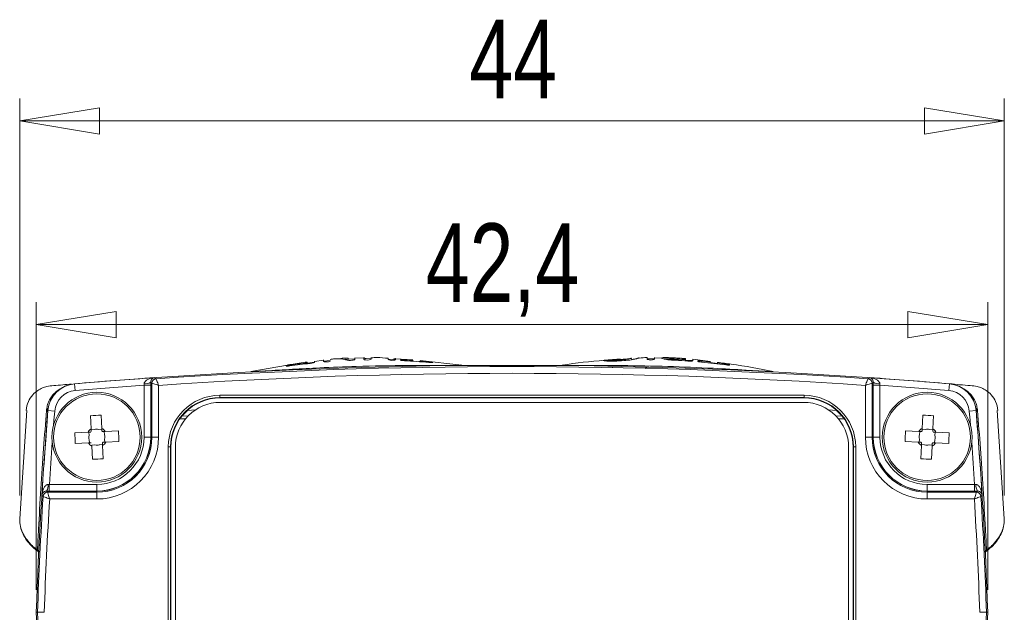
# Model space of a CAD drawing. Header units: millimetres. Extents: x 5 to 415, y 5 to 292.
# Tile 25 of 57: x 63 to 107, y 146 to 172. Entities that reach past the tile are written whole.
import ezdxf

# ---------------------------------------------------------------- set-up
doc = ezdxf.new("R2010")
doc.units = ezdxf.units.MM
doc.styles.add('SLDTEXTSTYLE1', font='TXT', dxfattribs={"width": 0.75})
doc.dimstyles.new('SLDDIMSTYLE1', dxfattribs={"dimtxt": 3.5, "dimasz": 3.556, "dimexe": 0, "dimexo": 0.0625, "dimgap": 0.875, "dimtad": 1, "dimdec": 0, "dimrnd": 1e-09, "dimzin": 12, "dimdsep": 46, "dimtxsty": 'SLDTEXTSTYLE1', "dimblk1": 'CLOSED', "dimblk2": 'CLOSED', "dimsah": 1, "dimcen": 0.09, "dimadec": 0, "dimazin": 3, "dimtfac": 1, "dimtdec": 0, "dimtofl": 0, "dimtmove": 0, "dimatfit": 3, "dimldrblk": 'CLOSED', "dimfxl": 1, "dimfrac": 2, "dimtolj": 1, "dimtzin": 12, "dimarcsym": 0})
doc.dimstyles.new('SLDDIMSTYLE2', dxfattribs={"dimtxt": 3.5, "dimasz": 3.556, "dimexe": 0, "dimexo": 0.0625, "dimgap": 0.875, "dimtad": 1, "dimdec": 1, "dimrnd": 1e-09, "dimzin": 12, "dimdsep": 46, "dimtxsty": 'SLDTEXTSTYLE1', "dimblk1": 'CLOSED', "dimblk2": 'CLOSED', "dimsah": 1, "dimcen": 0.09, "dimadec": 0, "dimazin": 3, "dimtfac": 1, "dimtofl": 0, "dimtmove": 0, "dimatfit": 3, "dimldrblk": 'CLOSED', "dimfxl": 1, "dimfrac": 2, "dimtolj": 1, "dimtzin": 12, "dimarcsym": 0})

# ---------------------------------------------------------------- blocks, each defined once
blk = doc.blocks.new('_CLOSED')
at = {"color": 0, "linetype": 'ByBlock', "lineweight": -2}
for p, q in [((-1, 0.166667), (0, 0)), ((-1, 0.166667), (-1, -0.166667)), ((0, 0), (-1, -0.166667)), ((0, 0), (-1, 0))]:
    blk.add_line(p, q, dxfattribs=at)
blk = doc.blocks.new('_D')
at = {"color": 7, "linetype": 'Continuous', "lineweight": 0}
for p, q in [((63.104, 151.281), (63.104, 168.957)), ((106.977, 151.281), (106.977, 168.957)), ((63.104, 167.957), (106.977, 167.957))]:
    blk.add_line(p, q, dxfattribs=at)
at = {"color": 7, "linetype": 'Continuous', "lineweight": 0, "xscale": 3.556, "yscale": 3.556, "rotation": 180}
blk.add_blockref('_CLOSED', (63.104, 167.957, 3.835), dxfattribs=at)
at = {"color": 7, "linetype": 'Continuous', "lineweight": 0, "xscale": 3.556, "yscale": 3.556}
blk.add_blockref('_CLOSED', (106.977, 167.957, 3.835), dxfattribs=at)
at = {"color": 7, "linetype": 'Continuous', "lineweight": 0, "insert": (83.14, 172.468), "char_height": 3.5, "attachment_point": 1, "style": 'SLDTEXTSTYLE1'}
blk.add_mtext('44', dxfattribs=at)
blk = doc.blocks.new('_D_1')
at = {"color": 7, "linetype": 'Continuous', "lineweight": 0}
for p, q in [((63.841, 147.072), (63.841, 159.885)), ((106.241, 147.072), (106.241, 159.885)), ((63.841, 158.885), (106.241, 158.885))]:
    blk.add_line(p, q, dxfattribs=at)
at = {"color": 7, "linetype": 'Continuous', "lineweight": 0, "xscale": 3.556, "yscale": 3.556, "rotation": 180}
blk.add_blockref('_CLOSED', (63.841, 158.885, 3.835), dxfattribs=at)
at = {"color": 7, "linetype": 'Continuous', "lineweight": 0, "xscale": 3.556, "yscale": 3.556}
blk.add_blockref('_CLOSED', (106.241, 158.885, 3.835), dxfattribs=at)
at = {"color": 7, "linetype": 'Continuous', "lineweight": 0, "insert": (81.201, 163.397), "char_height": 3.5, "attachment_point": 1, "style": 'SLDTEXTSTYLE1'}
blk.add_mtext('42,4', dxfattribs=at)

msp = doc.modelspace()

# ---------------------------------------------------------------- linework, layer by layer
at = {"color": 7, "linetype": 'Continuous', "lineweight": 15}
for p, q in [((75.039, 157.086), (73.402, 156.8)), ((75.914, 157.134), (75.912, 157.185)), ((76.245, 157.216), (75.93, 157.169)), ((76.235, 157.263), (76.237, 157.215)), ((76.637, 157.298), (76.237, 157.248)), ((76.937, 157.284), (76.628, 157.262)), ((77.739, 157.335), (77.61, 157.342)), ((77.739, 157.336), (77.737, 157.386)), ((78.048, 157.365), (77.739, 157.342)), ((78.038, 157.41), (78.04, 157.351)), ((78.44, 157.401), (78.039, 157.389)), ((78.768, 157.364), (78.478, 157.372)), ((78.766, 157.405), (78.768, 157.354)), ((79.856, 157.333), (79.521, 157.342)), ((79.837, 157.373), (79.847, 157.381)), ((80.625, 157.315), (79.846, 157.366)), ((79.847, 157.371), (79.848, 157.325)), ((80.627, 157.242), (80.626, 157.293)), ((80.953, 157.235), (80.626, 157.265)), ((82.802, 157.083), (80.953, 157.293)), ((82.85, 157.061), (82.752, 157.089)), ((87.329, 157.089), (87.23, 157.061)), ((89.67, 157.288), (89.409, 157.265)), ((90.361, 157.374), (89.812, 157.339)), ((91.384, 157.366), (91.061, 157.362)), ((91.716, 157.399), (91.39, 157.409)), ((92.16, 157.34), (91.957, 157.351)), ((92.152, 157.41), (92.079, 157.41)), ((92.445, 157.325), (92.16, 157.34)), ((93.102, 157.291), (92.765, 157.308)), ((93.869, 157.245), (93.095, 157.342)), ((93.868, 157.174), (93.87, 157.224)), ((94.193, 157.16), (93.868, 157.203)), ((73.458, 156.795), (73.458, 156.795)), ((82.747, 157.075), (82.747, 157.075)), ((96.623, 156.794), (96.623, 156.794)), ((65.574, 155.953), (65.549, 156.252)), ((68.993, 153.872), (68.993, 156.274)), ((101.088, 153.872), (101.088, 156.274)), ((104.507, 155.953), (104.533, 156.252)), ((104.533, 156.252), (104.533, 156.252)), ((68.643, 156.191), (68.943, 156.191)), ((68.643, 153.872), (68.643, 156.191)), ((68.943, 156.191), (68.943, 153.872)), ((69.293, 156.181), (69.293, 153.872)), ((100.788, 156.181), (100.788, 153.872)), ((101.138, 156.191), (101.138, 153.872)), ((101.438, 153.872), (101.438, 156.191)), ((72.025, 155.738), (72.025, 155.638)), ((72.025, 155.738), (98.056, 155.738)), ((98.056, 155.638), (72.025, 155.638)), ((72.025, 155.638), (72.04, 155.623)), ((72.041, 155.422), (98.041, 155.422)), ((98.056, 155.638), (98.042, 155.623)), ((98.056, 155.738), (98.056, 155.638)), ((63.414, 155.061), (63.102, 150.241)), ((64.661, 155.037), (64.362, 155.061)), ((105.42, 155.037), (105.719, 155.061)), ((105.719, 155.061), (105.719, 155.061)), ((106.979, 150.241), (106.667, 155.061)), ((66.26, 154.831), (66.285, 154.245)), ((66.764, 154.265), (66.74, 154.851)), ((103.342, 154.851), (103.317, 154.265)), ((103.797, 154.245), (103.821, 154.831)), ((66.147, 154.096), (65.561, 154.071)), ((104.52, 154.071), (103.934, 154.096)), ((65.581, 153.591), (66.167, 153.616)), ((66.934, 153.648), (67.52, 153.673)), ((68.943, 153.872), (68.993, 153.872)), ((69.293, 153.872), (68.993, 153.872)), ((100.788, 153.872), (101.088, 153.872)), ((101.138, 153.872), (101.088, 153.872)), ((102.561, 153.673), (103.147, 153.648)), ((103.914, 153.616), (104.5, 153.591)), ((66.821, 152.913), (66.797, 153.499)), ((69.725, 138.706), (69.725, 153.438)), ((69.725, 153.438), (69.825, 153.438)), ((69.825, 153.438), (69.825, 138.706)), ((69.84, 153.423), (69.825, 153.438)), ((100.241, 153.423), (100.256, 153.438)), ((100.356, 153.438), (100.256, 153.438)), ((100.256, 153.438), (100.256, 138.706)), ((100.356, 138.706), (100.356, 153.438)), ((103.285, 153.499), (103.26, 152.913)), ((68.241, 152.174), (68.241, 152.178)), ((101.841, 152.178), (101.841, 152.174)), ((64.344, 151.419), (66.541, 151.419)), ((64.423, 151.769), (64.423, 151.469)), ((64.423, 151.769), (66.541, 151.769)), ((66.541, 151.469), (64.423, 151.469)), ((66.541, 151.469), (66.541, 151.419)), ((66.541, 151.119), (66.541, 151.419)), ((105.658, 151.769), (103.541, 151.769)), ((103.541, 151.469), (103.541, 151.419)), ((103.541, 151.469), (105.658, 151.469)), ((103.541, 151.119), (103.541, 151.419)), ((105.737, 151.419), (103.541, 151.419)), ((105.658, 151.769), (105.658, 151.469)), ((66.541, 151.119), (64.438, 151.119)), ((103.541, 151.119), (105.643, 151.119)), ((63.896, 146.072), (63.841, 146.072)), ((106.185, 146.072), (106.241, 146.072))]:
    msp.add_line(p, q, dxfattribs=at)
at = {"color": 144, "linetype": 'Continuous', "lineweight": 0}
for p, q in [((75.198, 157.113), (75.198, 157.113)), ((76.039, 157.159), (76.039, 157.16)), ((76.237, 157.215), (76.237, 157.217)), ((76.637, 157.249), (76.637, 157.25)), ((76.79, 157.224), (76.79, 157.225)), ((77.615, 157.324), (77.615, 157.326)), ((78.04, 157.351), (78.04, 157.353)), ((78.442, 157.353), (78.44, 157.407)), ((79.521, 157.339), (79.52, 157.386)), ((79.848, 157.325), (79.848, 157.327)), ((80.072, 157.31), (80.072, 157.312)), ((80.249, 157.283), (80.249, 157.32)), ((80.633, 157.273), (80.646, 157.268)), ((80.954, 157.23), (80.953, 157.266)), ((81.331, 157.206), (81.331, 157.206)), ((89.331, 157.262), (89.332, 157.304)), ((89.332, 157.312), (89.332, 157.312)), ((89.67, 157.288), (89.67, 157.291)), ((89.715, 157.346), (89.715, 157.346)), ((89.831, 157.269), (89.831, 157.271)), ((89.84, 157.281), (89.84, 157.304)), ((90.359, 157.341), (90.36, 157.374)), ((91.062, 157.352), (91.062, 157.353)), ((91.389, 157.354), (91.389, 157.356)), ((92.151, 157.364), (92.164, 157.367)), ((92.327, 157.297), (92.327, 157.298)), ((92.444, 157.295), (92.446, 157.346)), ((92.648, 157.382), (92.648, 157.383)), ((92.767, 157.275), (92.769, 157.326)), ((93.094, 157.29), (93.094, 157.292)), ((93.316, 157.259), (93.316, 157.26)), ((93.492, 157.217), (93.494, 157.266)), ((93.492, 157.215), (93.492, 157.217)), ((93.873, 157.205), (93.874, 157.202)), ((94.182, 157.161), (94.194, 157.173)), ((94.568, 157.096), (94.568, 157.097)), ((94.569, 157.105), (94.57, 157.133)), ((75.138, 157.054), (75.137, 157.077)), ((75.138, 157.048), (75.138, 157.049)), ((65.549, 156.252), (65.549, 156.252)), ((101.438, 156.191), (101.138, 156.191)), ((72.04, 155.623), (98.042, 155.623)), ((64.362, 155.061), (64.362, 155.061)), ((70.579, 155.068), (70.937, 155.09)), ((99.502, 155.068), (99.144, 155.09)), ((70.325, 154.801), (70.61, 154.819)), ((99.756, 154.801), (99.472, 154.819)), ((66.189, 154.097), (66.195, 153.954)), ((66.429, 154.21), (66.286, 154.203)), ((66.766, 154.224), (66.623, 154.218)), ((66.878, 153.983), (66.872, 154.126)), ((67.5, 154.152), (66.914, 154.128)), ((103.167, 154.128), (102.581, 154.152)), ((103.209, 154.126), (103.203, 153.983)), ((103.458, 154.218), (103.315, 154.224)), ((103.795, 154.203), (103.652, 154.21)), ((103.886, 153.954), (103.892, 154.097)), ((66.203, 153.761), (66.209, 153.618)), ((66.892, 153.646), (66.886, 153.789)), ((68.643, 153.872), (68.943, 153.872)), ((101.438, 153.872), (101.138, 153.872)), ((103.195, 153.789), (103.189, 153.646)), ((103.872, 153.618), (103.878, 153.761)), ((66.315, 153.52), (66.458, 153.526)), ((66.317, 153.478), (66.315, 153.52)), ((66.317, 153.478), (66.342, 152.892)), ((66.652, 153.534), (66.795, 153.54)), ((69.84, 138.721), (69.84, 153.423)), ((70.041, 153.422), (70.041, 138.722)), ((100.041, 153.422), (100.041, 138.722)), ((100.241, 138.721), (100.241, 153.423)), ((103.286, 153.54), (103.429, 153.534)), ((103.623, 153.526), (103.766, 153.52)), ((103.74, 152.892), (103.764, 153.478)), ((66.541, 151.769), (66.541, 151.469)), ((103.541, 151.769), (103.541, 151.469))]:
    msp.add_line(p, q, dxfattribs=at)
at = {"color": 8, "linetype": 'Continuous', "lineweight": 15}
for p, q in [((73.458, 156.795), (73.458, 156.795)), ((82.747, 157.075), (82.747, 157.075)), ((89.503, 156.973), (89.53, 156.972)), ((96.623, 156.795), (96.623, 156.794))]:
    msp.add_line(p, q, dxfattribs=at)
at = {"color": 7, "linetype": 'Continuous', "lineweight": 15, "flags": 128}
for points in [[(68.993, 156.274), (68.968, 156.297), (68.943, 156.321)], [(69.124, 156.525), (69.127, 156.523), (69.13, 156.52), (69.144, 156.507), (69.18, 156.474)], [(100.957, 156.525), (100.954, 156.523), (100.951, 156.52), (100.937, 156.507), (100.901, 156.474)], [(101.088, 156.274), (101.113, 156.297), (101.138, 156.321)], [(64.297, 151.469), (64.321, 151.444), (64.344, 151.419)], [(105.784, 151.469), (105.761, 151.444), (105.737, 151.419)], [(64.145, 151.231), (64.144, 151.232), (64.131, 151.246), (64.095, 151.284), (64.092, 151.287)], [(105.937, 151.231), (105.937, 151.232), (105.951, 151.246), (105.986, 151.284), (105.989, 151.287)]]:
    msp.add_lwpolyline(points, dxfattribs=at)
at = {"color": 8, "linetype": 'Continuous', "lineweight": 15, "flags": 128}
for points in [[(64.661, 155.037), (64.628, 154.629), (64.61, 154.394)], [(105.42, 155.037), (105.453, 154.629), (105.471, 154.394)]]:
    msp.add_lwpolyline(points, dxfattribs=at)
at = {"color": 7, "linetype": 'Continuous', "lineweight": 15}
for centre, radius in [((66.541, 153.872), 2), ((66.541, 153.872), 1.928), ((103.541, 153.872), 2), ((103.541, 153.872), 1.928)]:
    msp.add_circle(centre, radius, dxfattribs=at)
for centre, radius, start, end in [((85.041, -74.928), 232, 85.18047, 94.81953), ((85.041, -74.928), 231.945, 86.07893, 93.92107), ((85.041, -74.928), 231.645, 86.10203, 93.89797), ((91.121, 156.792), 0.2, 88.4968, 135), ((85.041, -74.928), 232, 93.93386, 94.81953), ((68.716, 156.653), 0.402, 260.2816, 304.4327), ((69.193, 156.274), 0.2, 93.9258, 179.9953), ((100.888, 156.274), 0.2, 0.0047, 86.0742), ((85.041, -74.928), 232, 85.18047, 86.06614), ((104.423, 154.956), 1.3, 4.6392, 85.1805), ((104.423, 154.956), 1.3, 4.6392, 85.1805), ((65.658, 154.956), 1, 94.8195, 175.3608), ((85.041, -74.928), 231.7, 94.05821, 94.81953), ((85.041, -74.928), 231.7, 85.18047, 85.94179), ((104.423, 154.956), 1, 4.6392, 85.1805), ((72.041, 153.422), 2, 90, 180), ((98.041, 153.422), 2, 0, 90), ((259.222, 139.249), 195.5, 175.36077, 178), ((259.222, 139.249), 195.5, 175.36077, 176.46982), ((-89.14, 139.249), 195.5, 3.53018, 4.63923), ((-89.14, 139.249), 195.5, 2, 4.63923), ((66.797, 147.773), 7.078, 90.4683, 94.3544), ((103.284, 147.773), 7.078, 85.6456, 89.5317), ((72.639, 154.129), 7.078, 180.4683, 184.3544), ((66.541, 153.872), 0.453, 34.4392, 60.3835), ((60.442, 153.615), 7.078, 0.4683, 4.3544), ((109.639, 153.615), 7.078, 175.6456, 179.5317), ((103.541, 153.872), 0.453, 119.6165, 145.5608), ((97.442, 154.129), 7.078, 355.6456, 359.5317), ((66.541, 153.872), 2.753, 270, 0), ((66.541, 153.872), 2.453, 270, 0), ((66.541, 153.872), 0.453, 304.4392, 330.3835), ((103.541, 153.872), 2.753, 180, 270), ((103.541, 153.872), 2.453, 180, 270), ((103.541, 153.872), 0.453, 209.6165, 235.5608), ((103.541, 153.872), 0.453, 299.6165, 325.5608), ((66.284, 159.97), 7.078, 270.4683, 274.3544), ((103.797, 159.97), 7.078, 265.6456, 269.5317), ((64.344, 151.219), 0.2, 90.0047, 176.4804), ((63.955, 151.697), 0.411, 326.3819, 9.5687), ((106.127, 151.697), 0.411, 170.4313, 213.6181), ((105.737, 151.219), 0.2, 3.5196, 89.9953), ((259.222, 139.249), 195.445, 176.48511, 177.99943), ((259.222, 139.249), 195.145, 176.51272, 177.99636), ((-89.14, 139.249), 195.145, 2.00364, 3.48728), ((-89.14, 139.249), 195.445, 2.00057, 3.51489), ((259.222, 152.895), 195.5, 182, 184.63923), ((259.222, 152.895), 195.445, 182.00057, 183.51489), ((-89.14, 152.895), 195.5, 355.36077, 358), ((-89.14, 152.895), 195.445, 356.48511, 357.99943)]:
    msp.add_arc(centre, radius, start, end, dxfattribs=at)
at = {"color": 144, "linetype": 'Continuous', "lineweight": 0}
for centre, radius, start, end in [((65.658, 154.956), 1.3, 94.8195, 175.3608), ((65.658, 154.956), 1.3, 94.8195, 175.3608), ((101.366, 156.653), 0.402, 235.5673, 279.7184), ((64.247, 155.063), 0.115, 359.1451, 56.3478), ((105.834, 155.063), 0.115, 123.6522, 180.8549), ((66.541, 153.872), 0.453, 124.4392, 150.3835), ((66.541, 153.872), 0.356, 44.8737, 49.949), ((103.541, 153.872), 0.356, 130.051, 135.1263), ((103.541, 153.872), 0.453, 29.6165, 55.5608), ((66.541, 153.872), 0.453, 214.4392, 240.3835), ((66.541, 153.872), 2.403, 270, 0), ((66.541, 153.872), 2.103, 270, 0), ((66.541, 153.872), 2.4, 270, 0), ((66.541, 153.872), 0.355, 314.8737, 319.949), ((103.541, 153.872), 2.403, 180, 270), ((103.541, 153.872), 2.4, 180, 270), ((103.541, 153.872), 2.103, 180, 270), ((103.541, 153.872), 0.355, 220.051, 225.1263), ((103.541, 153.872), 0.355, 310.051, 315.1263)]:
    msp.add_arc(centre, radius, start, end, dxfattribs=at)
at = {"color": 8, "linetype": 'Continuous', "lineweight": 15}
for centre, radius, start, end in [((64.257, 155.071), 0.105, 323.697, 354.853), ((105.824, 155.071), 0.105, 185.147, 216.303), ((259.222, 139.249), 195.2, 175.76995, 176.32249), ((-89.14, 139.249), 195.2, 3.67751, 4.23005), ((63.967, 148.836), 0.073, 171.8599, 231.5631), ((106.114, 148.836), 0.0733, 309.4615, 8.0401)]:
    msp.add_arc(centre, radius, start, end, dxfattribs=at)
at = {"color": 7, "linetype": 'Continuous', "lineweight": 15}
for centre, major_axis, ratio, start_param, end_param in [((72.025, 153.438), (1.626, -1.626), 0.999924, 2.356233, 3.926953), ((72.025, 153.438), (1.556, -1.556), 0.999917, 2.356233, 3.926953), ((98.056, 153.438), (-1.626, -1.626), 0.999924, 2.356233, 3.926953), ((98.056, 153.438), (1.556, 1.556), 0.999917, 5.497825, 7.068545)]:
    msp.add_ellipse(centre, major_axis=major_axis, ratio=ratio, start_param=start_param, end_param=end_param, dxfattribs=at)
at = {"color": 144, "linetype": 'Continuous', "lineweight": 0}
for centre, major_axis, ratio, start_param, end_param in [((72.04, 153.423), (1.556, -1.556), 0.999931, 2.356233, 3.926953), ((98.041, 153.423), (1.556, 1.556), 0.999931, 5.497825, 7.068545), ((85.041, -67.164), (0, 222.336), 0.99939, 0.065492, 0.066691), ((85.041, -67.164), (0, 222.336), 0.99939, 6.216495, 6.217693), ((66.539, 153.916), (-0.013, 0.313), 0.990116, 5.965619, 6.600752), ((103.542, 153.916), (0.013, 0.313), 0.990116, 5.965619, 6.600752), ((66.497, 153.87), (0.313, 0.013), 0.990116, 2.824026, 3.459159), ((66.585, 153.874), (0.313, 0.013), 0.990116, 5.965619, 6.600752), ((103.497, 153.874), (0.313, -0.013), 0.990116, 2.824026, 3.459159), ((103.585, 153.87), (0.313, -0.013), 0.990116, 5.965619, 6.600752), ((66.542, 153.828), (-0.013, 0.313), 0.990116, 2.824026, 3.459159), ((103.539, 153.828), (0.013, 0.313), 0.990116, 2.824026, 3.459159)]:
    msp.add_ellipse(centre, major_axis=major_axis, ratio=ratio, start_param=start_param, end_param=end_param, dxfattribs=at)
for points, knots in [([(75.041, 157.09), (75.043, 157.09), (75.054, 157.092), (75.114, 157.101), (75.157, 157.108), (75.197, 157.114)], [0, 0, 0, 0, 0.5, 0.5, 1, 1, 1, 1]), ([(75.198, 157.113), (75.178, 157.109), (75.158, 157.106), (75.12, 157.1), (75.102, 157.098), (75.06, 157.092), (75.043, 157.09), (75.041, 157.09)], [0, 0, 0, 0, 0.25, 0.25, 0.5, 0.5, 1, 1, 1, 1]), ([(76.237, 157.215), (76.237, 157.211), (76.236, 157.207), (76.227, 157.198), (76.217, 157.192), (76.181, 157.181), (76.154, 157.176), (76.099, 157.166), (76.069, 157.162), (76.039, 157.159)], [0, 0, 0, 0, 0.25, 0.25, 0.5, 0.5, 0.75, 0.75, 1, 1, 1, 1]), ([(76.79, 157.224), (76.739, 157.22), (76.693, 157.222), (76.642, 157.233), (76.638, 157.241), (76.637, 157.249)], [0, 0, 0, 0, 0.5, 0.5, 1, 1, 1, 1]), ([(77.848, 157.291), (77.789, 157.289), (77.739, 157.295), (77.666, 157.309), (77.642, 157.317), (77.615, 157.325)], [0, 0, 0, 0, 0.5, 0.5, 1, 1, 1, 1]), ([(78.04, 157.351), (78.04, 157.349), (78.039, 157.347), (78.039, 157.344), (78.038, 157.342), (78.037, 157.34), (78.036, 157.338), (78.034, 157.333), (78.03, 157.329), (78.024, 157.324)], [0, 0, 0, 0, 0.0000391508, 0.0000391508, 0.0000391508, 0.0000783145, 0.0000783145, 0.0000783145, 0.0001529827, 0.0001529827, 0.0001529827, 0.0001529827]), ([(78.607, 157.309), (78.552, 157.309), (78.503, 157.316), (78.447, 157.333), (78.443, 157.343), (78.442, 157.353)], [0, 0, 0, 0, 0.5, 0.5, 1, 1, 1, 1]), ([(78.775, 157.411), (78.773, 157.413), (78.764, 157.417), (78.765, 157.418), (78.766, 157.42)], [0, 0, 0, 0, 0.341673, 1, 1, 1, 1]), ([(79.52, 157.398), (79.522, 157.396), (79.525, 157.394), (79.509, 157.389), (79.507, 157.388)], [0, 0, 0, 0, 0.827509, 1, 1, 1, 1]), ([(79.687, 157.294), (79.632, 157.296), (79.583, 157.304), (79.527, 157.322), (79.523, 157.331), (79.521, 157.339)], [0, 0, 0, 0, 0.5, 0.5, 1, 1, 1, 1]), ([(79.848, 157.325), (79.847, 157.318), (79.843, 157.31), (79.79, 157.297), (79.741, 157.292), (79.687, 157.294)], [0, 0, 0, 0, 0.5, 0.5, 1, 1, 1, 1]), ([(80.072, 157.31), (80.073, 157.313), (80.076, 157.316), (80.084, 157.318), (80.089, 157.319), (80.097, 157.321), (80.106, 157.322), (80.115, 157.322), (80.125, 157.323), (80.136, 157.323), (80.15, 157.323), (80.166, 157.323), (80.182, 157.322), (80.204, 157.322), (80.226, 157.321), (80.249, 157.319)], [0, 0, 0, 0, 0.0000638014, 0.0000638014, 0.0000638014, 0.0001122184, 0.0001122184, 0.0001122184, 0.0001527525, 0.0001527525, 0.0001527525, 0.0002033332, 0.0002033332, 0.0002033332, 0.0002698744, 0.0002698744, 0.0002698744, 0.0002698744]), ([(80.884, 157.242), (80.896, 157.242), (80.922, 157.243), (80.949, 157.248), (80.952, 157.254), (80.953, 157.257)], [0, 0, 0, 0, 0.229737, 0.501035, 1, 1, 1, 1]), ([(81.33, 157.232), (81.376, 157.228), (81.423, 157.223), (81.49, 157.213), (81.504, 157.208), (81.506, 157.205)], [0, 0, 0, 0, 0.5, 0.5, 1, 1, 1, 1]), ([(81.506, 157.205), (81.505, 157.204), (81.502, 157.202), (81.495, 157.201), (81.49, 157.201), (81.483, 157.2), (81.474, 157.2), (81.466, 157.199), (81.456, 157.199), (81.445, 157.199), (81.432, 157.2), (81.416, 157.2), (81.4, 157.201), (81.378, 157.202), (81.354, 157.204), (81.331, 157.206)], [0, 0, 0, 0, 0.0000602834, 0.0000602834, 0.0000602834, 0.0001095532, 0.0001095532, 0.0001095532, 0.0001500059, 0.0001500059, 0.0001500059, 0.0001992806, 0.0001992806, 0.0001992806, 0.0002697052, 0.0002697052, 0.0002697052, 0.0002697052]), ([(89.332, 157.312), (89.297, 157.309), (89.245, 157.304), (89.183, 157.298), (89.146, 157.295), (89.119, 157.292), (89.108, 157.291), (89.107, 157.29), (89.107, 157.29)], [0, 0, 0, 0, 0.308308, 0.463022, 0.587625, 0.712445, 0.932125, 1, 1, 1, 1]), ([(89.153, 157.278), (89.155, 157.281), (89.172, 157.285), (89.227, 157.293), (89.267, 157.298), (89.31, 157.302)], [0, 0, 0, 0, 0.5, 0.5, 1, 1, 1, 1]), ([(89.831, 157.269), (89.676, 157.262), (89.521, 157.259), (89.327, 157.261), (89.27, 157.263), (89.186, 157.269), (89.157, 157.273), (89.153, 157.278)], [0, 0, 0, 0, 0.5, 0.5, 0.75, 0.75, 1, 1, 1, 1]), ([(89.31, 157.302), (89.327, 157.304), (89.343, 157.305), (89.358, 157.306), (89.374, 157.307), (89.388, 157.308), (89.401, 157.308), (89.413, 157.309), (89.424, 157.309), (89.434, 157.309)], [0, 0, 0, 0, 0.0000494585, 0.0000494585, 0.0000494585, 0.0000997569, 0.0000997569, 0.0000997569, 0.0001491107, 0.0001491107, 0.0001491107, 0.0001491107]), ([(89.434, 157.309), (89.479, 157.308), (89.521, 157.304), (89.665, 157.303), (89.757, 157.306), (89.85, 157.312)], [0, 0, 0, 0, 0.5, 0.5, 1, 1, 1, 1]), ([(89.828, 157.302), (89.827, 157.302), (89.818, 157.301), (89.788, 157.298), (89.735, 157.293), (89.694, 157.29), (89.67, 157.288)], [0, 0, 0, 0, 0.064221, 0.294753, 0.588865, 1, 1, 1, 1]), ([(89.715, 157.295), (89.731, 157.297), (89.764, 157.299), (89.807, 157.303), (89.827, 157.305), (89.836, 157.305)], [0, 0, 0, 0, 0.346409, 0.696354, 1, 1, 1, 1]), ([(89.85, 157.312), (89.931, 157.317), (90.012, 157.324), (90.152, 157.341), (90.209, 157.351), (90.293, 157.369), (90.32, 157.377), (90.353, 157.387), (90.359, 157.39), (90.36, 157.391)], [0, 0, 0, 0, 0.25, 0.25, 0.5, 0.5, 0.75, 0.75, 1, 1, 1, 1]), ([(90.416, 157.336), (90.435, 157.339), (90.486, 157.348), (90.552, 157.363), (90.613, 157.378), (90.665, 157.394), (90.702, 157.406), (90.709, 157.408), (90.712, 157.408)], [0, 0, 0, 0, 0.088518, 0.236232, 0.386554, 0.53998, 0.767508, 1, 1, 1, 1]), ([(91.226, 157.31), (91.171, 157.31), (91.122, 157.317), (91.067, 157.334), (91.063, 157.343), (91.062, 157.352)], [0, 0, 0, 0, 0.5, 0.5, 1, 1, 1, 1]), ([(91.389, 157.354), (91.387, 157.345), (91.383, 157.335), (91.329, 157.318), (91.28, 157.31), (91.226, 157.31)], [0, 0, 0, 0, 0.5, 0.5, 1, 1, 1, 1]), ([(92.066, 157.338), (92.067, 157.342), (92.072, 157.345), (92.115, 157.348), (92.152, 157.348), (92.231, 157.347), (92.276, 157.345), (92.365, 157.341), (92.41, 157.339), (92.455, 157.336)], [0, 0, 0, 0, 0.25, 0.25, 0.5, 0.5, 0.75, 0.75, 1, 1, 1, 1]), ([(92.457, 157.394), (92.367, 157.399), (92.273, 157.404), (92.153, 157.406), (92.117, 157.406), (92.074, 157.402), (92.069, 157.398), (92.068, 157.394)], [0, 0, 0, 0, 0.5, 0.5, 0.75, 0.75, 1, 1, 1, 1]), ([(92.236, 157.327), (92.222, 157.325), (92.196, 157.321), (92.171, 157.316), (92.158, 157.314)], [0, 0, 0, 0, 0.521826, 1, 1, 1, 1]), ([(92.446, 157.335), (92.436, 157.336), (92.375, 157.338), (92.31, 157.336), (92.259, 157.33), (92.236, 157.327)], [0, 0, 0, 0, 0.0948156, 0.593482, 1, 1, 1, 1]), ([(92.571, 157.387), (92.578, 157.387), (92.603, 157.385), (92.63, 157.384), (92.648, 157.382)], [0, 0, 0, 0, 0.305798, 1, 1, 1, 1]), ([(93.094, 157.29), (93.093, 157.285), (93.092, 157.281), (93.08, 157.272), (93.07, 157.267), (93.031, 157.262), (93.002, 157.261), (92.945, 157.262), (92.914, 157.263), (92.883, 157.265)], [0, 0, 0, 0, 0.25, 0.25, 0.5, 0.5, 0.75, 0.75, 1, 1, 1, 1]), ([(93.316, 157.259), (93.319, 157.266), (93.334, 157.271), (93.401, 157.273), (93.449, 157.269), (93.494, 157.265)], [0, 0, 0, 0, 0.5, 0.5, 1, 1, 1, 1]), ([(94.196, 157.217), (94.196, 157.216), (94.196, 157.214), (94.195, 157.194), (94.195, 157.183)], [0, 0, 0, 0, 0.432492, 1, 1, 1, 1]), ([(74.976, 157.04), (74.977, 157.044), (74.99, 157.05), (75.051, 157.063), (75.095, 157.071), (75.137, 157.077)], [0, 0, 0, 0, 0.5, 0.5, 1, 1, 1, 1]), ([(75.138, 157.048), (75.118, 157.045), (75.098, 157.043), (75.058, 157.039), (75.04, 157.037), (74.996, 157.036), (74.978, 157.037), (74.976, 157.04)], [0, 0, 0, 0, 0.25, 0.25, 0.5, 0.5, 1, 1, 1, 1]), ([(75.138, 157.054), (75.136, 157.054), (75.12, 157.051), (75.093, 157.047), (75.076, 157.045), (75.068, 157.043)], [0, 0, 0, 0, 0.0729286, 0.534119, 1, 1, 1, 1]), ([(64.297, 155.061), (64.297, 155.061), (64.297, 155.061), (64.297, 155.061), (64.301, 155.093), (64.306, 155.126), (64.311, 155.159)], [-0.00000006, -0.00000006, -0.00000006, -0.00000006, 0, 0, 0, 0.0001391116, 0.0001391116, 0.0001391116, 0.0001391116]), ([(105.784, 155.061), (105.784, 155.061), (105.784, 155.061), (105.784, 155.061), (105.78, 155.093), (105.775, 155.126), (105.77, 155.159)], [-0.00000006, -0.00000006, -0.00000006, -0.00000006, 0, 0, 0, 0.0001391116, 0.0001391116, 0.0001391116, 0.0001391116])]:
    msp.add_open_spline(points, degree=3, knots=knots, dxfattribs=at)
at = {"color": 7, "linetype": 'Continuous', "lineweight": 15}
for points in [[(75.137, 157.077), (75.395, 157.115), (75.653, 157.151), (75.912, 157.183)], [(76.039, 157.159), (75.738, 157.125), (75.438, 157.088), (75.138, 157.048)], [(75.197, 157.114), (75.435, 157.152), (75.672, 157.188), (75.91, 157.221)], [(75.91, 157.219), (75.672, 157.186), (75.435, 157.15), (75.198, 157.113)], [(75.912, 157.183), (75.911, 157.201), (75.911, 157.213), (75.91, 157.219)], [(80.249, 157.319), (80.374, 157.311), (80.5, 157.302), (80.626, 157.292)], [(81.331, 157.206), (80.971, 157.233), (80.61, 157.258), (80.249, 157.277)], [(89.716, 157.346), (89.588, 157.335), (89.46, 157.324), (89.332, 157.312)], [(92.327, 157.297), (92.209, 157.303), (92.088, 157.308), (91.983, 157.321)], [(92.446, 157.346), (92.554, 157.34), (92.661, 157.333), (92.769, 157.326)], [(92.648, 157.382), (92.689, 157.38), (92.729, 157.377), (92.77, 157.374)], [(93.494, 157.265), (93.619, 157.252), (93.744, 157.238), (93.87, 157.223)], [(68.643, 156.191), (68.645, 156.213), (68.646, 156.235), (68.648, 156.256)], [(68.943, 156.321), (68.943, 156.278), (68.943, 156.235), (68.943, 156.191)], [(66.764, 154.265), (66.766, 154.227), (66.768, 154.188), (66.769, 154.144)], [(103.317, 154.265), (103.315, 154.227), (103.314, 154.188), (103.312, 154.144)], [(66.797, 153.499), (66.795, 153.537), (66.793, 153.576), (66.791, 153.62)], [(66.934, 153.648), (66.896, 153.647), (66.857, 153.645), (66.813, 153.643)], [(103.147, 153.648), (103.185, 153.647), (103.225, 153.645), (103.268, 153.643)], [(103.285, 153.499), (103.286, 153.537), (103.288, 153.576), (103.29, 153.62)], [(103.914, 153.616), (103.876, 153.618), (103.836, 153.619), (103.793, 153.621)], [(64.423, 151.469), (64.381, 151.469), (64.339, 151.469), (64.297, 151.469)], [(64.36, 151.765), (64.381, 151.767), (64.402, 151.768), (64.423, 151.769)], [(105.721, 151.765), (105.7, 151.767), (105.679, 151.768), (105.658, 151.769)], [(105.658, 151.469), (105.7, 151.469), (105.743, 151.469), (105.784, 151.469)], [(63.952, 148.744), (63.954, 148.782), (63.933, 148.82), (63.895, 148.846)], [(106.129, 148.744), (106.127, 148.782), (106.148, 148.82), (106.187, 148.846)]]:
    msp.add_open_spline(points, degree=3, dxfattribs=at)
for points, knots in [([(76.637, 157.249), (76.636, 157.289), (76.634, 157.33), (76.635, 157.312), (76.635, 157.311)], [0, 0, 0, 0, 0.977407, 1, 1, 1, 1]), ([(76.938, 157.276), (76.937, 157.268), (76.935, 157.259), (76.886, 157.239), (76.841, 157.229), (76.79, 157.224)], [0, 0, 0, 0, 0.5, 0.5, 1, 1, 1, 1]), ([(77.162, 157.363), (77.157, 157.363), (77.081, 157.361), (77.005, 157.348), (76.935, 157.336)], [0, 0, 0, 0, 0.072343, 1, 1, 1, 1]), ([(77.615, 157.325), (77.577, 157.332), (77.465, 157.356), (77.301, 157.372), (77.175, 157.363), (77.124, 157.359)], [0, 0, 0, 0, 0.228037, 0.68438, 1, 1, 1, 1]), ([(77.34, 157.361), (77.384, 157.371), (77.516, 157.4), (77.649, 157.391), (77.737, 157.385)], [0, 0, 0, 0, 0.335374, 1, 1, 1, 1]), ([(78.44, 157.421), (78.442, 157.416), (78.446, 157.408), (78.475, 157.385), (78.533, 157.372), (78.544, 157.37)], [0, 0, 0, 0, 0.447076, 0.898215, 1, 1, 1, 1]), ([(78.768, 157.354), (78.767, 157.345), (78.764, 157.335), (78.711, 157.318), (78.662, 157.31), (78.607, 157.309)], [0, 0, 0, 0, 0.5, 0.5, 1, 1, 1, 1]), ([(79.52, 157.387), (79.358, 157.403), (79.107, 157.427), (78.855, 157.415), (78.766, 157.411)], [0, 0, 0, 0, 0.648036, 1, 1, 1, 1]), ([(79.698, 157.337), (79.726, 157.341), (79.806, 157.353), (79.824, 157.364), (79.835, 157.371)], [0, 0, 0, 0, 0.342562, 1, 1, 1, 1]), ([(80.249, 157.277), (80.204, 157.28), (80.159, 157.284), (80.106, 157.293), (80.092, 157.297), (80.075, 157.304), (80.073, 157.307), (80.072, 157.31)], [0, 0, 0, 0, 0.5, 0.5, 0.75, 0.75, 1, 1, 1, 1]), ([(89.167, 157.297), (89.165, 157.297), (88.533, 157.256), (87.905, 157.169), (87.279, 157.083)], [0, 0, 0, 0, 0.0028095, 1, 1, 1, 1]), ([(90.712, 157.408), (90.71, 157.407), (90.696, 157.401), (90.631, 157.378), (90.578, 157.361), (90.419, 157.328), (90.316, 157.311), (90.086, 157.285), (89.958, 157.276), (89.831, 157.269)], [0, 0, 0, 0, 0.25, 0.25, 0.5, 0.5, 0.75, 0.75, 1, 1, 1, 1]), ([(90.36, 157.391), (90.359, 157.391), (90.357, 157.39), (90.338, 157.385), (90.309, 157.377), (90.28, 157.371), (90.268, 157.368)], [0, 0, 0, 0, 0.295499, 0.594022, 0.824352, 1, 1, 1, 1]), ([(91.064, 157.419), (91.059, 157.419), (90.942, 157.422), (90.825, 157.41), (90.712, 157.397)], [0, 0, 0, 0, 0.041826, 1, 1, 1, 1]), ([(91.062, 157.352), (91.063, 157.369), (91.064, 157.404), (91.064, 157.424), (91.064, 157.419), (91.064, 157.419)], [0, 0, 0, 0, 0.4963431, 0.9954776, 1, 1, 1, 1]), ([(91.391, 157.423), (91.39, 157.419), (91.39, 157.412), (91.389, 157.374), (91.389, 157.354)], [0, 0, 0, 0, 0.486265, 1, 1, 1, 1]), ([(91.716, 157.399), (91.717, 157.405), (91.726, 157.41), (91.763, 157.417), (91.791, 157.419), (91.87, 157.419), (91.922, 157.418), (92.032, 157.415), (92.092, 157.412), (92.152, 157.41)], [0, 0, 0, 0, 0.25, 0.25, 0.5, 0.5, 0.75, 0.75, 1, 1, 1, 1]), ([(91.983, 157.321), (91.898, 157.332), (91.831, 157.347), (91.742, 157.376), (91.718, 157.389), (91.716, 157.399)], [0, 0, 0, 0, 0.5, 0.5, 1, 1, 1, 1]), ([(92.15, 157.352), (92.102, 157.354), (92.004, 157.358), (91.872, 157.362), (91.816, 157.361), (91.789, 157.361)], [0, 0, 0, 0, 0.346152, 0.694134, 1, 1, 1, 1]), ([(93.096, 157.347), (93.096, 157.344), (93.096, 157.339), (93.094, 157.307), (93.094, 157.29)], [0, 0, 0, 0, 0.46854, 1, 1, 1, 1]), ([(93.492, 157.215), (93.447, 157.22), (93.402, 157.226), (93.35, 157.238), (93.336, 157.243), (93.319, 157.251), (93.317, 157.255), (93.316, 157.259)], [0, 0, 0, 0, 0.5, 0.5, 0.75, 0.75, 1, 1, 1, 1]), ([(93.87, 157.223), (93.87, 157.235), (93.871, 157.257), (93.871, 157.259), (93.871, 157.26)], [0, 0, 0, 0, 0.557446, 1, 1, 1, 1]), ([(96.679, 156.8), (96.058, 156.92), (95.234, 157.08), (94.4, 157.179), (94.194, 157.204)], [0, 0, 0, 0, 0.752815, 1, 1, 1, 1]), ([(94.743, 157.093), (94.742, 157.091), (94.739, 157.089), (94.732, 157.088), (94.727, 157.086), (94.72, 157.086), (94.71, 157.085), (94.702, 157.085), (94.693, 157.085), (94.682, 157.086), (94.668, 157.086), (94.653, 157.087), (94.637, 157.089), (94.615, 157.091), (94.592, 157.093), (94.568, 157.096)], [0, 0, 0, 0, 0.0000614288, 0.0000614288, 0.0000614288, 0.0001103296, 0.0001103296, 0.0001103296, 0.000150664, 0.000150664, 0.000150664, 0.0001998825, 0.0001998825, 0.0001998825, 0.0002698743, 0.0002698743, 0.0002698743, 0.0002698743]), ([(94.57, 157.133), (94.615, 157.126), (94.662, 157.119), (94.728, 157.104), (94.741, 157.098), (94.743, 157.093)], [0, 0, 0, 0, 0.5, 0.5, 1, 1, 1, 1]), ([(74.035, 156.822), (73.961, 156.817), (73.812, 156.808), (73.62, 156.799), (73.491, 156.794), (73.458, 156.794), (73.458, 156.795)], [0, 0, 0, 0, 0.24891, 0.49874, 0.749388, 1, 1, 1, 1]), ([(82.169, 157.066), (81.763, 157.069), (81.175, 157.07), (79.819, 157.063), (78.326, 157.035), (76.608, 156.969), (75.253, 156.898), (74.441, 156.849), (74.035, 156.822)], [0, 0, 0, 0, 0.14989, 0.216525, 0.500014, 0.700136, 0.850103, 1, 1, 1, 1]), ([(82.747, 157.075), (82.747, 157.073), (82.714, 157.071), (82.585, 157.069), (82.393, 157.066), (82.244, 157.066), (82.169, 157.066)], [0, 0, 0, 0, 0.250443, 0.500895, 0.750905, 1, 1, 1, 1]), ([(87.334, 157.075), (87.335, 157.074), (87.337, 157.073), (87.353, 157.072), (87.383, 157.071), (87.431, 157.07), (87.503, 157.069), (87.591, 157.067), (87.691, 157.066), (87.799, 157.066), (87.875, 157.066), (87.912, 157.066)], [0, 0, 0, 0, 0.0824819, 0.1653617, 0.2501795, 0.3751927, 0.5001153, 0.6250661, 0.7500535, 0.8763763, 1, 1, 1, 1]), ([(87.912, 157.066), (88.104, 157.067), (88.782, 157.071), (90.139, 157.064), (91.981, 157.029), (93.823, 156.954), (95.177, 156.879), (95.854, 156.834), (96.046, 156.822)], [0, 0, 0, 0, 0.070767, 0.250002, 0.5, 0.749998, 0.929238, 1, 1, 1, 1]), ([(96.046, 156.822), (96.071, 156.82), (96.12, 156.817), (96.194, 156.812), (96.277, 156.808), (96.367, 156.803), (96.454, 156.799), (96.526, 156.796), (96.58, 156.794), (96.616, 156.794), (96.621, 156.795), (96.623, 156.795)], [0, 0, 0, 0, 0.082442, 0.165316, 0.250186, 0.375147, 0.500122, 0.625055, 0.750057, 0.876275, 1, 1, 1, 1]), ([(65.417, 156.24), (65.151, 156.217), (64.784, 156.184), (64.34, 156.149), (64.099, 156.07), (63.874, 155.948), (63.65, 155.743), (63.452, 155.44), (63.41, 155.196), (63.386, 155.061)], [0, 0, 0, 0, 0.266793, 0.368162, 0.440784, 0.529497, 0.650953, 0.806329, 1, 1, 1, 1]), ([(68.648, 156.256), (68.651, 156.31), (68.685, 156.353), (68.76, 156.417), (68.802, 156.441), (68.935, 156.498), (69.029, 156.518), (69.124, 156.525)], [0, 0, 0, 0, 0.25, 0.25, 0.5, 0.5, 1, 1, 1, 1]), ([(68.943, 156.321), (68.943, 156.345), (68.947, 156.365), (68.957, 156.398), (68.963, 156.412), (68.984, 156.449), (69, 156.466), (69.051, 156.508), (69.087, 156.522), (69.124, 156.525)], [0, 0, 0, 0, 0.125, 0.125, 0.25, 0.25, 0.5, 0.5, 1, 1, 1, 1]), ([(68.993, 156.274), (68.994, 156.274), (69.028, 156.263), (69.142, 156.228), (69.217, 156.204), (69.293, 156.181)], [0, 0, 0, 0, 0.5, 0.5, 1, 1, 1, 1]), ([(69.18, 156.474), (69.18, 156.473), (69.193, 156.439), (69.236, 156.329), (69.264, 156.255), (69.293, 156.181)], [0, 0, 0, 0, 0.5, 0.5, 1, 1, 1, 1]), ([(100.901, 156.474), (100.901, 156.473), (100.888, 156.439), (100.845, 156.329), (100.817, 156.255), (100.788, 156.181)], [0, 0, 0, 0, 0.5, 0.5, 1, 1, 1, 1]), ([(101.088, 156.274), (101.087, 156.274), (101.053, 156.263), (100.939, 156.228), (100.864, 156.204), (100.788, 156.181)], [0, 0, 0, 0, 0.5, 0.5, 1, 1, 1, 1]), ([(101.138, 156.321), (101.138, 156.345), (101.134, 156.365), (101.124, 156.398), (101.118, 156.412), (101.097, 156.449), (101.081, 156.466), (101.031, 156.508), (100.994, 156.522), (100.957, 156.525)], [0, 0, 0, 0, 0.125, 0.125, 0.25, 0.25, 0.5, 0.5, 1, 1, 1, 1]), ([(101.434, 156.256), (101.43, 156.31), (101.396, 156.353), (101.321, 156.417), (101.279, 156.441), (101.147, 156.498), (101.052, 156.518), (100.957, 156.525)], [0, 0, 0, 0, 0.25, 0.25, 0.5, 0.5, 1, 1, 1, 1]), ([(101.532, 156.487), (101.514, 156.488), (101.458, 156.492), (101.439, 156.495), (101.423, 156.494), (101.422, 156.495), (101.411, 156.494), (101.409, 156.494)], [0, 0, 0, 0, 0.2599573, 0.7999892, 0.9379662, 0.9870585, 1, 1, 1, 1]), ([(101.463, 156.491), (101.451, 156.492), (101.434, 156.493), (101.433, 156.493), (101.431, 156.494), (101.443, 156.492), (101.451, 156.489), (101.458, 156.487), (101.462, 156.485), (101.462, 156.485)], [0, 0, 0, 0, 0.573983, 0.803523, 0.944041, 0.968196, 0.984662, 0.999506, 1, 1, 1, 1]), ([(106.695, 155.061), (106.671, 155.196), (106.629, 155.44), (106.431, 155.743), (106.207, 155.948), (105.982, 156.07), (105.742, 156.149), (105.253, 156.188), (104.842, 156.224), (104.533, 156.252)], [0, 0, 0, 0, 0.185521, 0.334359, 0.450703, 0.535684, 0.605249, 0.702352, 1, 1, 1, 1]), ([(63.895, 148.846), (63.91, 149.155), (63.925, 149.464), (63.942, 149.773), (63.974, 150.373), (64.009, 150.973), (64.046, 151.573), (64.084, 152.173), (64.124, 152.773), (64.167, 153.372), (64.208, 153.935), (64.251, 154.498), (64.296, 155.061)], [0, 0, 0, 0, 0.00131122, 0.00131122, 0.00131122, 0.003858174, 0.003858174, 0.003858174, 0.006405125, 0.006405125, 0.006405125, 0.008796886, 0.008796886, 0.008796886, 0.008796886]), ([(106.187, 148.846), (106.172, 149.155), (106.156, 149.464), (106.139, 149.773), (106.107, 150.373), (106.072, 150.973), (106.035, 151.573), (105.997, 152.173), (105.957, 152.773), (105.914, 153.372), (105.873, 153.935), (105.83, 154.498), (105.785, 155.061)], [0, 0, 0, 0, 0.00131122, 0.00131122, 0.00131122, 0.003858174, 0.003858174, 0.003858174, 0.006405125, 0.006405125, 0.006405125, 0.008796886, 0.008796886, 0.008796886, 0.008796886]), ([(64.36, 151.765), (64.306, 151.762), (64.263, 151.728), (64.199, 151.653), (64.175, 151.61), (64.118, 151.477), (64.099, 151.382), (64.092, 151.287)], [0, 0, 0, 0, 0.25, 0.25, 0.5, 0.5, 1, 1, 1, 1]), ([(64.297, 151.469), (64.272, 151.47), (64.253, 151.466), (64.219, 151.455), (64.205, 151.449), (64.168, 151.428), (64.151, 151.412), (64.109, 151.361), (64.096, 151.324), (64.092, 151.287)], [0, 0, 0, 0, 0.125, 0.125, 0.25, 0.25, 0.5, 0.5, 1, 1, 1, 1]), ([(64.344, 151.419), (64.344, 151.418), (64.355, 151.384), (64.391, 151.271), (64.414, 151.196), (64.438, 151.119)], [0, 0, 0, 0, 0.5, 0.5, 1, 1, 1, 1]), ([(105.737, 151.419), (105.737, 151.418), (105.726, 151.384), (105.69, 151.271), (105.667, 151.196), (105.643, 151.119)], [0, 0, 0, 0, 0.5, 0.5, 1, 1, 1, 1]), ([(105.721, 151.765), (105.776, 151.762), (105.818, 151.728), (105.883, 151.653), (105.906, 151.61), (105.963, 151.477), (105.982, 151.382), (105.989, 151.287)], [0, 0, 0, 0, 0.25, 0.25, 0.5, 0.5, 1, 1, 1, 1]), ([(105.784, 151.469), (105.809, 151.47), (105.828, 151.466), (105.862, 151.455), (105.876, 151.449), (105.913, 151.428), (105.93, 151.412), (105.972, 151.361), (105.986, 151.324), (105.989, 151.287)], [0, 0, 0, 0, 0.125, 0.125, 0.25, 0.25, 0.5, 0.5, 1, 1, 1, 1]), ([(64.145, 151.231), (64.145, 151.231), (64.179, 151.218), (64.29, 151.176), (64.363, 151.148), (64.438, 151.119)], [0, 0, 0, 0, 0.5, 0.5, 1, 1, 1, 1]), ([(105.937, 151.231), (105.936, 151.231), (105.902, 151.218), (105.791, 151.176), (105.718, 151.148), (105.643, 151.119)], [0, 0, 0, 0, 0.5, 0.5, 1, 1, 1, 1]), ([(63.104, 150.28), (63.103, 150.227), (63.102, 150.146), (63.116, 150.012), (63.146, 149.85), (63.209, 149.663), (63.288, 149.508), (63.381, 149.354), (63.494, 149.205), (63.653, 149.041), (63.781, 148.93), (63.866, 148.867), (63.895, 148.846)], [0, 0, 0, 0, 0.100807, 0.153687, 0.255614, 0.410578, 0.51583, 0.56871, 0.72765, 0.835461, 0.944963, 1, 1, 1, 1]), ([(106.977, 150.28), (106.978, 150.227), (106.979, 150.146), (106.966, 150.012), (106.936, 149.85), (106.872, 149.663), (106.794, 149.508), (106.732, 149.406), (106.663, 149.305), (106.565, 149.182), (106.429, 149.041), (106.3, 148.93), (106.215, 148.867), (106.187, 148.846)], [0, 0, 0, 0, 0.100799, 0.153675, 0.255595, 0.410548, 0.515792, 0.568668, 0.621513, 0.72767, 0.835474, 0.944967, 1, 1, 1, 1]), ([(63.145, 149.874), (63.148, 149.856), (63.165, 149.745), (63.25, 149.546), (63.398, 149.284), (63.604, 149.043), (63.782, 148.874), (63.902, 148.797), (63.924, 148.782)], [0, 0, 0, 0, 0.041741, 0.264263, 0.489241, 0.717252, 0.946776, 1, 1, 1, 1]), ([(106.16, 148.78), (106.249, 148.849), (106.427, 148.986), (106.641, 149.228), (106.805, 149.492), (106.903, 149.704), (106.925, 149.829), (106.93, 149.857)], [0, 0, 0, 0, 0.230921, 0.465065, 0.69882, 0.932775, 1, 1, 1, 1]), ([(63.92, 148.78), (63.93, 148.771), (63.951, 148.753), (63.951, 148.748), (63.952, 148.745)], [0, 0, 0, 0, 0.479656, 1, 1, 1, 1]), ([(106.129, 148.743), (106.129, 148.743), (106.129, 148.743), (106.13, 148.748), (106.144, 148.769), (106.16, 148.779), (106.161, 148.779)], [0, 0, 0, 0, 0.220682, 0.673021, 0.985028, 1, 1, 1, 1]), ([(63.896, 146.072), (63.897, 146.072), (63.93, 146.072), (64.04, 146.072), (64.119, 146.072), (64.196, 146.072)], [0, 0, 0, 0, 0.5, 0.5, 1, 1, 1, 1]), ([(106.185, 146.072), (106.184, 146.072), (106.152, 146.072), (106.041, 146.072), (105.963, 146.072), (105.885, 146.072)], [0, 0, 0, 0, 0.5, 0.5, 1, 1, 1, 1])]:
    msp.add_open_spline(points, degree=3, knots=knots, dxfattribs=at)
at = {"color": 144, "linetype": 'Continuous', "lineweight": 0}
for points in [[(78.024, 157.324), (77.996, 157.309), (77.928, 157.295), (77.848, 157.291)], [(80.953, 157.266), (81.079, 157.255), (81.205, 157.244), (81.33, 157.232)], [(89.866, 157.357), (89.863, 157.358), (89.794, 157.352), (89.716, 157.346)], [(92.203, 157.308), (92.119, 157.317), (92.069, 157.33), (92.066, 157.338)], [(92.068, 157.394), (92.071, 157.385), (92.12, 157.371), (92.205, 157.361)], [(92.205, 157.361), (92.281, 157.354), (92.364, 157.35), (92.446, 157.346)], [(92.883, 157.265), (92.698, 157.278), (92.512, 157.289), (92.327, 157.297)], [(92.77, 157.373), (92.666, 157.381), (92.561, 157.388), (92.457, 157.394)], [(92.769, 157.326), (92.77, 157.351), (92.77, 157.367), (92.77, 157.373)], [(94.568, 157.096), (94.21, 157.141), (93.851, 157.182), (93.492, 157.215)], [(94.195, 157.183), (94.32, 157.167), (94.445, 157.15), (94.57, 157.133)], [(101.138, 156.321), (101.138, 156.278), (101.138, 156.235), (101.138, 156.191)], [(101.438, 156.191), (101.436, 156.213), (101.435, 156.235), (101.434, 156.256)], [(64.353, 154.952), (64.356, 154.991), (64.335, 155.032), (64.296, 155.061)], [(105.728, 154.952), (105.725, 154.991), (105.746, 155.032), (105.785, 155.061)], [(66.147, 154.096), (66.185, 154.097), (66.225, 154.099), (66.268, 154.101)], [(66.285, 154.245), (66.286, 154.207), (66.288, 154.168), (66.29, 154.124)], [(66.914, 154.128), (66.876, 154.126), (66.836, 154.125), (66.793, 154.123)], [(103.167, 154.128), (103.206, 154.126), (103.245, 154.125), (103.289, 154.123)], [(103.797, 154.245), (103.795, 154.207), (103.793, 154.168), (103.791, 154.124)], [(103.934, 154.096), (103.896, 154.097), (103.857, 154.099), (103.813, 154.101)], [(66.167, 153.616), (66.206, 153.618), (66.245, 153.619), (66.289, 153.621)], [(103.764, 153.478), (103.766, 153.517), (103.768, 153.556), (103.769, 153.6)]]:
    msp.add_open_spline(points, degree=3, dxfattribs=at)
at = {"color": 8, "linetype": 'Continuous', "lineweight": 15}
for points, knots in [([(64.311, 155.159), (64.325, 155.232), (64.355, 155.379), (64.449, 155.579), (64.575, 155.756), (64.727, 155.905), (64.907, 156.033), (65.067, 156.123), (65.175, 156.162), (65.204, 156.173)], [0, 0, 0, 0, 0.170007, 0.343499, 0.493198, 0.645774, 0.793946, 0.945369, 1, 1, 1, 1]), ([(105.77, 155.159), (105.756, 155.232), (105.726, 155.379), (105.632, 155.579), (105.506, 155.756), (105.354, 155.905), (105.174, 156.033), (105.014, 156.123), (104.906, 156.162), (104.877, 156.173)], [0, 0, 0, 0, 0.170007, 0.343499, 0.493198, 0.645774, 0.793946, 0.945369, 1, 1, 1, 1]), ([(105.781, 155.06), (105.771, 155.065), (105.756, 155.073), (105.746, 155.084), (105.743, 155.087)], [0, 0, 0, 0, 0.666309, 1, 1, 1, 1])]:
    msp.add_open_spline(points, degree=3, knots=knots, dxfattribs=at)
msp.add_open_spline([(64.301, 155.061), (64.321, 155.071), (64.337, 155.083), (64.349, 155.098)], degree=3, dxfattribs=at)

# ---------------------------------------------------------------- dimensions: what is measured, and where the dimension line sits
at = {"color": 7, "linetype": 'Continuous', "lineweight": 0}
for base, p1, p2, dimstyle, picture, middle in [((106.977, 167.957), (63.104, 150.281), (106.977, 150.281), 'SLDDIMSTYLE1', '_D', (85.726, 167.957)), ((106.241, 158.885), (63.841, 146.072), (106.241, 146.072), 'SLDDIMSTYLE2', '_D_1', (85.726, 158.885))]:
    dim = msp.add_linear_dim(base=base, p1=p1, p2=p2, dimstyle=dimstyle, dxfattribs=at)
    dim.commit()
    dim.dimension.update_dxf_attribs({"geometry": picture, "text_midpoint": middle, "dimtype": 160})

doc.saveas('drawing.dxf')
